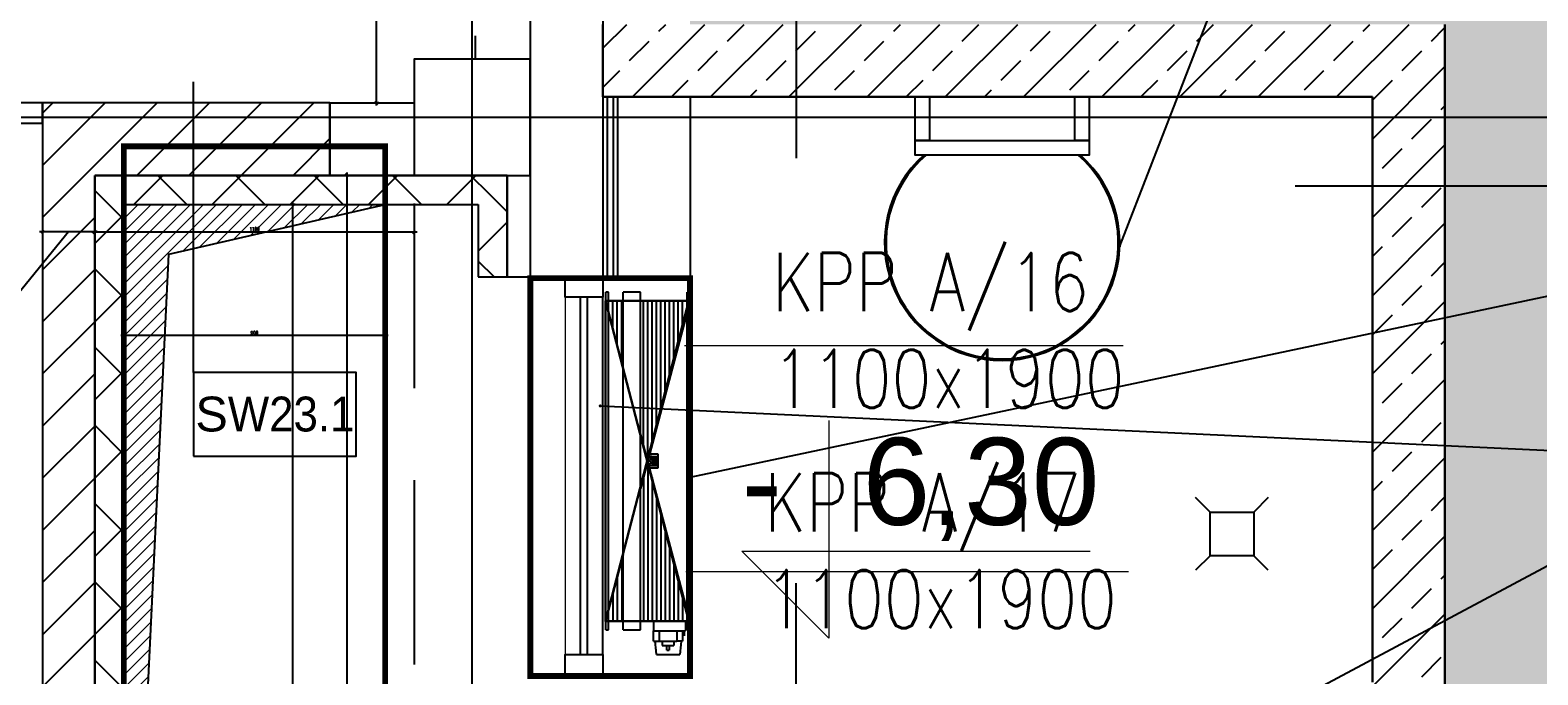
# Model space of a CAD drawing. Header units: centimetres. Extents: x -228435 to 46820, y -89367 to 152985.
# Tile 241 of 256: x -24063 to -18870, y 80180 to 82400. Entities that reach past the tile are written whole.
import ezdxf
from ezdxf.enums import TextEntityAlignment as Align

# ---------------------------------------------------------------- set-up
doc = ezdxf.new("R2010")
doc.units = ezdxf.units.CM
doc.header["$LTSCALE"] = 50
doc.header["$PDMODE"] = 35
doc.header["$PDSIZE"] = 0.1
for name, pattern in [('01-103-Went PP_poziom-0_5$0$DASHED', [0.75, 0.5, -0.25]), ('Kondygnacja  -0_5$0$HIDDEN', [9.525, 6.35, -3.175]), ('Kondygnacja +0_5$0$DOT2', [3.175, 0, -3.175]), ('Osie rzutów$0$DASHDOT2', [12.7, 6.35, -3.175, 0, -3.175]), ('SU Lampy kwadratowe  -1$0$HIDDENX2', [19.05, 12.7, -6.35])]:
    doc.linetypes.add(name, pattern=pattern)
doc.layers.get('0').update_dxf_attribs({"color": 8})
doc.layers.get('DEFPOINTS').update_dxf_attribs({"color": 8})
for name, color, linetype in [('01-103-Went PP_poziom-0_5$0$L_Nawiew', 250, 'Continuous'), ('bgde_otwory', 250, 'Continuous'), ('Kondygnacja  -0_5$0$ARCH_CIENKIE_IST', 8, 'Continuous'), ('Kondygnacja  -0_5$0$ARCH_GRUNT', 8, 'Continuous'), ('Kondygnacja  -0_5$0$ARCH_INFO_KOTY_WYSOKOŚCIOWE_IST', 8, 'Continuous'), ('Kondygnacja  -0_5$0$ARCH_INFO_OPISY', 8, 'Continuous'), ('Kondygnacja  -0_5$0$ARCH_INFO_OPISY_PRZEGRODY', 8, 'Continuous'), ('Kondygnacja  -0_5$0$ARCH_MUROWANE', 8, 'Continuous'), ('Kondygnacja  -0_5$0$ARCH_MUROWANE_IST', 8, 'Continuous'), ('Kondygnacja  -0_5$0$ARCH_OCIEPLENIE', 8, 'Continuous'), ('Kondygnacja  -0_5$0$ARCH_PROFILE', 8, 'Continuous'), ('Kondygnacja  -0_5$0$ARCH_STAL', 8, 'Continuous'), ('Kondygnacja  -0_5$0$ARCH_STROP', 8, 'Continuous'), ('Kondygnacja  -0_5$0$ARCH_SZKŁO', 8, 'Continuous'), ('Kondygnacja  -0_5$0$ARCH_WYPOSAŻENIE_SANITARNE', 8, 'Continuous'), ('Kondygnacja  -0_5$0$ARCH_WYPOSAŻENIE_SANITARNE_IST', 8, 'Continuous'), ('Kondygnacja  -0_5$0$ARCH_ŚLUSARKA_DRZWI', 8, 'Continuous'), ('Kondygnacja  -0_5$0$ARCH_ŻELBET', 8, 'Continuous'), ('Kondygnacja  -0_5$0$ARCH_ŻELBET_IST', 8, 'Continuous'), ('Kondygnacja  -0_5$0$DRABINA', 8, 'Continuous'), ('Kondygnacja +0_5$0$ARCH_WYBURZENIA', 8, 'Kondygnacja +0_5$0$DOT2'), ('Kondygnacja -1$0$ARCH_ŚLUSARKA_DRZWI', 8, 'Continuous'), ('Osie rzutów$0$ARCH_INFO_OSIE_IST', 8, 'Osie rzutów$0$DASHDOT2'), ('Osie rzutów$0$ARCH_INFO_OSIE_OPISY_IST', 8, 'Continuous')]:
    doc.layers.add(name, color=color, linetype=linetype)
for name, color, linetype, lineweight in [('bgde_klapy opis', 250, 'Continuous', 20), ('bgde_klapy p.poż.', 240, 'Continuous', 30), ('Kondygnacja  -0_5$0$ARCH_INFO_KOTY_WYSOKOŚCIOWE', 8, 'Continuous', 15), ('Kondygnacja  -0_5$0$ARCH_INFO_WYMIARY', 8, 'Continuous', 9), ('Kondygnacja  -0_5$0$ARCH_WIDOK', 8, 'Continuous', 13)]:
    doc.layers.add(name, color=color, linetype=linetype, lineweight=lineweight)
doc.styles.add('Kondygnacja  -0_5$0$Arial', font='ARIAL.TTF')
doc.styles.add('Kondygnacja  -0_5$0$Romans', font='Romans.shx', dxfattribs={"width": 0.7})
doc.styles.add('Kondygnacja  -0_5$0$Standard', font='txt')
doc.styles.add('st rom', font='Romans.shx', dxfattribs={"width": 0.8})
doc.dimstyles.new('Kondygnacja  -0_5$0$ISO-25', dxfattribs={"dimtxt": 2.5, "dimasz": 2.5, "dimexe": 1.25, "dimexo": 0.625, "dimtad": 1, "dimtxsty": 'Kondygnacja  -0_5$0$Standard', "dimcen": 2.5, "dimadec": 0, "dimazin": 0, "dimtfac": 1, "dimtmove": 0, "dimatfit": 3, "dimfxl": 1, "dimarcsym": 0})
doc.dimstyles.new('Kondygnacja  -0_5$0$Wymiary 1-100', dxfattribs={"dimtxt": 12, "dimasz": 10, "dimexe": 5, "dimexo": 0, "dimgap": 4, "dimtad": 1, "dimrnd": 0.5, "dimzin": 12, "dimdsep": 46, "dimtxsty": 'Kondygnacja  -0_5$0$Romans', "dimblk": 'Kondygnacja  -0_5$0$_Oblique', "dimcen": 10, "dimdle": 10, "dimclrt": 55, "dimazin": 0, "dimtfac": 1, "dimtmove": 1, "dimatfit": 3, "dimfxl": 8, "dimfxlon": 1, "dimtolj": 1, "dimtzin": 0, "dimarcsym": 0})
pattern_1 = [(45, (-121140, -45000), (-134.70384, 134.70384), []), (45, (-121005.3, -45000), (-134.70384, 134.70384), [95.25, -47.625])]
pattern_2 = [(45, (-121140, -45000), (-134.70384, 134.70384), []), (135, (-121140, -45000), (-134.70384, -134.70384), [])]

# ---------------------------------------------------------------- blocks, each defined once
blk = doc.blocks.new('Osie rzutów')
at = {"layer": 'Osie rzutów$0$ARCH_INFO_OSIE_IST', "ltscale": 10}
for p, q in [((9860, 12255), (9860, 14290.38)), ((7947.38, 12710), (13655, 12710))]:
    blk.add_line(p, q, dxfattribs=at)
blk = doc.blocks.new('Kondygnacja  -0_5$0$_Oblique')
at = {"color": 0, "linetype": 'ByBlock', "lineweight": -2}
blk.add_line((-0.5, -0.5), (0.5, 0.5), dxfattribs=at)
blk = doc.blocks.new('*D155')
at = {"layer": 'DEFPOINTS', "color": 0}
for p in [(-22870.2, 90190), (-22740, 90190), (-22740, 82150)]:
    blk.add_point(p, dxfattribs=at)
at = {"layer": 'Kondygnacja  -0_5$0$ARCH_INFO_WYMIARY', "color": 0, "lineweight": -2}
for p, q in [((-22870.2, 82140), (-22870.2, 90200)), ((-22862.2, 90190), (-22875.2, 90190)), ((-22862.2, 82150), (-22875.2, 82150))]:
    blk.add_line(p, q, dxfattribs=at)
at = {"layer": 'Kondygnacja  -0_5$0$ARCH_INFO_WYMIARY', "color": 0, "lineweight": -2, "xscale": 10, "yscale": 10, "zscale": 10}
for p, rotation in [((-22870.2, 90190), 90), ((-22870.2, 82150), 270)]:
    blk.add_blockref('Kondygnacja  -0_5$0$_Oblique', p, dxfattribs=dict(at, rotation=rotation))
at = {"layer": 'Kondygnacja  -0_5$0$ARCH_INFO_WYMIARY', "color": 55, "insert": (-22880.2, 86170), "char_height": 12, "attachment_point": 5, "rotation": 90, "style": 'Kondygnacja  -0_5$0$Romans'}
blk.add_mtext('\\A1;8040', dxfattribs=at)
blk = doc.blocks.new('Kondygnacja  -0_5$0$_Dot')
at = {"color": 0, "linetype": 'ByBlock', "lineweight": -2}
blk.add_line((-0.5, 0), (-1, 0), dxfattribs=at)
at = {"color": 0, "linetype": 'ByBlock', "const_width": 0.5}
blk.add_lwpolyline([(-0.25, 0, 1), (0.25, 0, 1)], format="xyb", close=True, dxfattribs=at)
blk = doc.blocks.new('Kondygnacja  -0_5$0$Poziom 0_część B$0$WPUST PODŁOGOWY')
for points in [[(-12.5, 12.5), (-7.5, 7.5)], [(12.5, 12.5), (7.5, 7.5)], [(-7.5, -7.5), (-12.5, -12.5)], [(7.5, -7.5), (12.5, -12.5)]]:
    blk.add_lwpolyline(points)
blk.add_lwpolyline([(-7.5, 7.5), (7.5, 7.5), (7.5, -7.5), (-7.5, -7.5)], close=True)
blk = doc.blocks.new('Kondygnacja  -0_5$0$kota wysokościowa względna wykończeniowa')
at = {"layer": 'Kondygnacja  -0_5$0$ARCH_INFO_KOTY_WYSOKOŚCIOWE'}
blk.add_lwpolyline([(0, 50), (0, 0), (-20, 20), (60, 20)], dxfattribs=at)
at = {"layer": 'Kondygnacja  -0_5$0$ARCH_INFO_KOTY_WYSOKOŚCIOWE', "style": 'Kondygnacja  -0_5$0$Arial'}
for tag, p in [('%%P', (-20, 20)), ('205', (0, 20))]:
    blk.add_attdef(tag, text='', height=20, dxfattribs=at).set_placement(p, align=Align.BOTTOM_LEFT)
blk = doc.blocks.new('*D179')
at = {"layer": 'DEFPOINTS', "color": 0}
for p in [(-24020, 81900), (-25165.6, 12687.8), (-24020, 12492.9)]:
    blk.add_point(p, dxfattribs=at)
at = {"layer": 'Kondygnacja  -0_5$0$ARCH_INFO_WYMIARY', "color": 0, "lineweight": -2}
for p, q in [((-25175.6, 12492.9), (-24010, 12492.9)), ((-25165.6, 12500.9), (-25165.6, 12487.9)), ((-24020, 12500.9), (-24020, 12487.9))]:
    blk.add_line(p, q, dxfattribs=at)
at = {"layer": 'Kondygnacja  -0_5$0$ARCH_INFO_WYMIARY', "color": 0, "lineweight": -2, "xscale": 10, "yscale": 10, "zscale": 10, "rotation": 180}
blk.add_blockref('Kondygnacja  -0_5$0$_Oblique', (-25165.6, 12492.9), dxfattribs=at)
at = {"layer": 'Kondygnacja  -0_5$0$ARCH_INFO_WYMIARY', "color": 0, "lineweight": -2, "xscale": 10, "yscale": 10, "zscale": 10}
blk.add_blockref('Kondygnacja  -0_5$0$_Oblique', (-24020, 12492.9), dxfattribs=at)
at = {"layer": 'Kondygnacja  -0_5$0$ARCH_INFO_WYMIARY', "color": 55, "insert": (-24592.8, 12502.9), "char_height": 12, "attachment_point": 5, "style": 'Kondygnacja  -0_5$0$Romans'}
blk.add_mtext('\\A1;1145.5', dxfattribs=at)
blk = doc.blocks.new('*D212')
at = {"layer": 'DEFPOINTS', "color": 0}
for p in [(-30586.3, 81900), (-30681.1, 12489.5), (9064, 12489.5)]:
    blk.add_point(p, dxfattribs=at)
at = {"layer": 'Kondygnacja  -0_5$0$ARCH_INFO_WYMIARY', "color": 0, "lineweight": -2}
for p, q in [((-30673.1, 81900), (-30686.1, 81900)), ((-30681.1, 81910), (-30681.1, 12479.5)), ((-30673.1, 12489.5), (-30686.1, 12489.5))]:
    blk.add_line(p, q, dxfattribs=at)
at = {"layer": 'Kondygnacja  -0_5$0$ARCH_INFO_WYMIARY', "color": 0, "lineweight": -2, "xscale": 10, "yscale": 10, "zscale": 10}
for p, rotation in [((-30681.1, 81900), 90), ((-30681.1, 12489.5), 270)]:
    blk.add_blockref('Kondygnacja  -0_5$0$_Oblique', p, dxfattribs=dict(at, rotation=rotation))
at = {"layer": 'Kondygnacja  -0_5$0$ARCH_INFO_WYMIARY', "color": 55, "insert": (-30691.1, 47194.8), "char_height": 12, "attachment_point": 5, "rotation": 90, "style": 'Kondygnacja  -0_5$0$Romans'}
blk.add_mtext('\\A1;69410.5', dxfattribs=at)
blk = doc.blocks.new('*D233')
at = {"layer": 'DEFPOINTS', "color": 0}
for p in [(-23740, 82060.3), (-22840, 82060.3), (-23740, 81348)]:
    blk.add_point(p, dxfattribs=at)
at = {"layer": 'Kondygnacja  -0_5$0$ARCH_INFO_WYMIARY', "color": 0, "lineweight": -2}
for p, q in [((-22830, 81348), (-23750, 81348)), ((-23740, 81356), (-23740, 81343)), ((-22840, 81356), (-22840, 81343))]:
    blk.add_line(p, q, dxfattribs=at)
at = {"layer": 'Kondygnacja  -0_5$0$ARCH_INFO_WYMIARY', "color": 0, "lineweight": -2, "xscale": 10, "yscale": 10, "zscale": 10, "rotation": 180}
blk.add_blockref('Kondygnacja  -0_5$0$_Oblique', (-23740, 81348), dxfattribs=at)
at = {"layer": 'Kondygnacja  -0_5$0$ARCH_INFO_WYMIARY', "color": 0, "lineweight": -2, "xscale": 10, "yscale": 10, "zscale": 10}
blk.add_blockref('Kondygnacja  -0_5$0$_Oblique', (-22840, 81348), dxfattribs=at)
at = {"layer": 'Kondygnacja  -0_5$0$ARCH_INFO_WYMIARY', "color": 55, "insert": (-23290, 81358), "char_height": 12, "attachment_point": 5, "style": 'Kondygnacja  -0_5$0$Romans'}
blk.add_mtext('\\A1;900', dxfattribs=at)
blk = doc.blocks.new('*D234')
at = {"layer": 'DEFPOINTS', "color": 0}
for p in [(-23157.7, 81800), (9804.9, 81800), (-23090.8, 78400)]:
    blk.add_point(p, dxfattribs=at)
at = {"layer": 'Kondygnacja  -0_5$0$ARCH_INFO_WYMIARY', "color": 0, "lineweight": -2}
for p, q in [((-23149.7, 81800), (-23162.7, 81800)), ((-23157.7, 78390), (-23157.7, 81810)), ((-23149.7, 78400), (-23162.7, 78400))]:
    blk.add_line(p, q, dxfattribs=at)
at = {"layer": 'Kondygnacja  -0_5$0$ARCH_INFO_WYMIARY', "color": 0, "lineweight": -2, "xscale": 10, "yscale": 10, "zscale": 10}
for p, rotation in [((-23157.7, 81800), 90), ((-23157.7, 78400), 270)]:
    blk.add_blockref('Kondygnacja  -0_5$0$_Oblique', p, dxfattribs=dict(at, rotation=rotation))
at = {"layer": 'Kondygnacja  -0_5$0$ARCH_INFO_WYMIARY', "color": 55, "insert": (-23167.7, 80100), "char_height": 12, "attachment_point": 5, "rotation": 90, "style": 'Kondygnacja  -0_5$0$Romans'}
blk.add_mtext('\\A1;3400', dxfattribs=at)
blk = doc.blocks.new('*D252')
at = {"layer": 'DEFPOINTS', "color": 0}
for p in [(-23840, 81900), (-22740, 81802.7), (-22740, 81705.1)]:
    blk.add_point(p, dxfattribs=at)
at = {"layer": 'Kondygnacja  -0_5$0$ARCH_INFO_WYMIARY', "color": 0, "lineweight": -2}
for p, q in [((-23850, 81705.1), (-22730, 81705.1)), ((-23840, 81713.1), (-23840, 81700.1)), ((-22740, 81713.1), (-22740, 81700.1))]:
    blk.add_line(p, q, dxfattribs=at)
at = {"layer": 'Kondygnacja  -0_5$0$ARCH_INFO_WYMIARY', "color": 0, "lineweight": -2, "xscale": 10, "yscale": 10, "zscale": 10, "rotation": 180}
blk.add_blockref('Kondygnacja  -0_5$0$_Oblique', (-23840, 81705.1), dxfattribs=at)
at = {"layer": 'Kondygnacja  -0_5$0$ARCH_INFO_WYMIARY', "color": 0, "lineweight": -2, "xscale": 10, "yscale": 10, "zscale": 10}
blk.add_blockref('Kondygnacja  -0_5$0$_Oblique', (-22740, 81705.1), dxfattribs=at)
at = {"layer": 'Kondygnacja  -0_5$0$ARCH_INFO_WYMIARY', "color": 55, "insert": (-23290, 81715.1), "char_height": 12, "attachment_point": 5, "style": 'Kondygnacja  -0_5$0$Romans'}
blk.add_mtext('\\A1;1100', dxfattribs=at)
blk = doc.blocks.new('*D253')
at = {"layer": 'DEFPOINTS', "color": 0}
for p in [(-24020, 81900), (-23840, 81900), (-24020, 81705.1)]:
    blk.add_point(p, dxfattribs=at)
at = {"layer": 'Kondygnacja  -0_5$0$ARCH_INFO_WYMIARY', "color": 0, "lineweight": -2}
for p, q in [((-23930, 81705.1), (-24222.3, 81348)), ((-23830, 81705.1), (-24030, 81705.1)), ((-24020, 81713.1), (-24020, 81700.1)), ((-23840, 81713.1), (-23840, 81700.1)), ((-24222.3, 81348), (-24250.7, 81348))]:
    blk.add_line(p, q, dxfattribs=at)
at = {"layer": 'Kondygnacja  -0_5$0$ARCH_INFO_WYMIARY', "color": 0, "lineweight": -2, "xscale": 10, "yscale": 10, "zscale": 10, "rotation": 180}
blk.add_blockref('Kondygnacja  -0_5$0$_Oblique', (-24020, 81705.1), dxfattribs=at)
at = {"layer": 'Kondygnacja  -0_5$0$ARCH_INFO_WYMIARY', "color": 0, "lineweight": -2, "xscale": 10, "yscale": 10, "zscale": 10}
blk.add_blockref('Kondygnacja  -0_5$0$_Oblique', (-23840, 81705.1), dxfattribs=at)
at = {"layer": 'Kondygnacja  -0_5$0$ARCH_INFO_WYMIARY', "color": 55, "insert": (-24236.5, 81358), "char_height": 12, "attachment_point": 5, "style": 'Kondygnacja  -0_5$0$Romans'}
blk.add_mtext('\\A1;180', dxfattribs=at)
blk = doc.blocks.new('*D254')
at = {"layer": 'DEFPOINTS', "color": 0}
for p in [(-23840, 81900), (-22971.6, 78300), (-22740, 78300)]:
    blk.add_point(p, dxfattribs=at)
at = {"layer": 'Kondygnacja  -0_5$0$ARCH_INFO_WYMIARY', "color": 0, "lineweight": -2}
for p, q in [((-22979.6, 81900), (-22966.6, 81900)), ((-22971.6, 81910), (-22971.6, 78290)), ((-22963.6, 78300), (-22976.6, 78300))]:
    blk.add_line(p, q, dxfattribs=at)
at = {"layer": 'Kondygnacja  -0_5$0$ARCH_INFO_WYMIARY', "color": 0, "lineweight": -2, "xscale": 10, "yscale": 10, "zscale": 10}
for p, rotation in [((-22971.6, 81900), 90), ((-22971.6, 78300), 270)]:
    blk.add_blockref('Kondygnacja  -0_5$0$_Oblique', p, dxfattribs=dict(at, rotation=rotation))
at = {"layer": 'Kondygnacja  -0_5$0$ARCH_INFO_WYMIARY', "color": 55, "insert": (-22981.6, 80100), "char_height": 12, "attachment_point": 5, "rotation": 90, "style": 'Kondygnacja  -0_5$0$Romans'}
blk.add_mtext('\\A1;3600', dxfattribs=at)
blk = doc.blocks.new('*U519')
at = {"layer": '01-103-Went PP_poziom-0_5$0$L_Nawiew', "color": 7, "linetype": '01-103-Went PP_poziom-0_5$0$DASHED', "lineweight": -3}
for p, q in [((-145, 581.5), (-135, 581.5)), ((-145, -581.5), (-145, 581.5)), ((-135, -581.5), (-135, 581.5)), ((25, 581.5), (85, 581.5)), ((25, -581.5), (25, 581.5)), ((85, -581.5), (85, 581.5)), ((135, 581.5), (145, 581.5)), ((135, -581.5), (135, 581.5)), ((145, -581.5), (145, 581.5)), ((-145, 550), (25, 550)), ((85, 550), (145, 550)), ((25, -550), (-145, -550)), ((-130, -550), (-130, -585)), ((-20, -550), (-20, -585)), ((145, -550), (85, -550)), ((-135, -581.5), (-145, -581.5)), ((-20, -585), (-130, -585)), ((-125, -582.5), (-125, -602.5)), ((-120.01, -585), (-120.01, -620)), ((-120.01, -620), (-100, -620)), ((-115, -620), (-110, -666)), ((-100, -585), (-100, -620)), ((-40, -620), (-100, -620)), ((-90, -620), (-90, -635.5)), ((-50, -620), (-50, -635.5)), ((-40, -620), (-40, -585)), ((-19.99, -620), (-40, -620)), ((-30, -666), (-25, -620)), ((-19.99, -620), (-19.99, -585)), ((85, -581.5), (25, -581.5)), ((145, -581.5), (135, -581.5)), ((-30, -666), (-110, -666)), ((-50, -635.5), (-90, -635.5)), ((-66, -651), (-74, -651))]:
    blk.add_line(p, q, dxfattribs=at)
blk = doc.blocks.new('*U520')
at = {"color": 0, "linetype": 'ByBlock', "lineweight": -2}
for p, q in [((-145, 581.5), (-135, 581.5)), ((-145, -581.5), (-145, 581.5)), ((-135, -581.5), (-135, 581.5)), ((25, 581.5), (85, 581.5)), ((25, -581.5), (25, 581.5)), ((85, -581.5), (85, 581.5)), ((135, 581.5), (145, 581.5)), ((135, -581.5), (135, 581.5)), ((145, -581.5), (145, 581.5)), ((-135, 550), (25, 550)), ((85, 550), (135, 550)), ((25, -550), (-135, -550)), ((-130, -550), (-130, -585)), ((-20, -550), (-20, -585)), ((135, -550), (85, -550)), ((-135, -581.5), (-145, -581.5)), ((-20, -585), (-130, -585)), ((-125, -585), (-125, -602.5)), ((-120, -585), (-120, -620)), ((-120, -620), (-100, -620)), ((-115, -620), (-110, -666)), ((-100, -585), (-100, -620)), ((-40, -620), (-100, -620)), ((-90, -620), (-90, -635.5)), ((-50, -620), (-50, -635.5)), ((-40, -620), (-40, -585)), ((-20, -620), (-40, -620)), ((-30, -666), (-25, -620)), ((-20, -620), (-20, -585)), ((-20, -585), (-20, -585)), ((85, -581.5), (25, -581.5)), ((145, -581.5), (135, -581.5)), ((-30, -666), (-110, -666)), ((-50, -635.5), (-90, -635.5)), ((-74, -635.5), (-74, -651)), ((-66, -651), (-74, -651)), ((-66, -651), (-66, -635.5))]:
    blk.add_line(p, q, dxfattribs=at)
at = {"linetype": 'Continuous', "lineweight": -3}
for p, q in [((-120, 455.2), (-120, 550)), ((-105, 398.3), (-105, 550)), ((-90, 341.4), (-90, 550)), ((-75, 284.5), (-75, 550)), ((-60, 227.6), (-60, 550)), ((-45, 170.7), (-45, 550)), ((-30, 113.8), (-30, 550)), ((-15, 56.9), (-15, 550)), ((0, 0), (0, 550)), ((0, 0), (0, 550)), ((15, 56.9), (15, 550)), ((90, 341.4), (90, 550)), ((105, 398.3), (105, 550)), ((120, 455.2), (120, 550)), ((-135, 512.1), (25, -94.8)), ((85, 322.4), (135, 512.1)), ((-135, -512.1), (25, 94.8)), ((-35, 25), (-35, -25)), ((0, 25), (-35, 25)), ((-13.1, 15.5), (-30.6, 15.5)), ((-30.6, 15.5), (-30.6, 9.5)), ((-13.1, 9.5), (-30.6, 9.5)), ((-13.1, 3), (-30.6, 3)), ((-30.6, 3), (-30.6, -3)), ((-13.1, 17.5), (-4.4, 12.5)), ((-13.1, 17.5), (-13.1, 15.5)), ((-13.1, 7.5), (-4.4, 12.5)), ((-13.1, 7.5), (-13.1, 9.5)), ((-13.1, 5), (-4.4, 0)), ((-13.1, 5), (-13.1, 3)), ((-13.1, -5), (-4.4, 0)), ((0, -25), (0, 25)), ((0, 0), (0, -550)), ((0, 0), (0, -550)), ((-35, -25), (0, -25)), ((-13.1, -3), (-30.6, -3)), ((-13.1, -9.5), (-30.6, -9.5)), ((-30.6, -9.5), (-30.6, -15.5)), ((-13.1, -15.5), (-30.6, -15.5)), ((-13.1, -5), (-13.1, -3)), ((-13.1, -7.5), (-4.4, -12.5)), ((-13.1, -7.5), (-13.1, -9.5)), ((-13.1, -17.5), (-4.4, -12.5)), ((-13.1, -17.5), (-13.1, -15.5)), ((-15, -56.9), (-15, -550)), ((15, -56.9), (15, -550)), ((-30, -113.8), (-30, -550)), ((-45, -170.7), (-45, -550)), ((-60, -227.6), (-60, -550)), ((-75, -284.5), (-75, -550)), ((-90, -341.4), (-90, -550)), ((85, -322.4), (135, -512.1)), ((90, -341.4), (90, -550)), ((-105, -398.3), (-105, -550)), ((105, -398.3), (105, -550)), ((-120, -455.2), (-120, -550)), ((120, -455.2), (120, -550))]:
    blk.add_line(p, q, dxfattribs=at)
at = {"layer": '01-103-Went PP_poziom-0_5$0$L_Nawiew', "color": 7, "linetype": '01-103-Went PP_poziom-0_5$0$DASHED', "lineweight": -3}
blk.add_line((-125, -585), (-125, -582.5), dxfattribs=at)

msp = doc.modelspace()

# ---------------------------------------------------------------- hatches: boundary and pattern name
at = {"layer": 'Kondygnacja  -0_5$0$ARCH_GRUNT', "linetype": 'Continuous', "lineweight": 5}
h = msp.add_hatch(dxfattribs=at)
h.set_pattern_fill('EARTH', color=256, scale=150.000081, angle=45, style=0)
h.set_pattern_definition([(45, (-121140, -45000), (-1e-09, 1347.039), [952.5005, -952.5005]), (45, (-121392.6, -44747.4), (-1e-09, 1347.039), [952.5005, -952.5005]), (45, (-121645.1, -44494.9), (-1e-09, 1347.039), [952.5005, -952.5005]), (135, (-121645.1, -44326.5), (-1347.039, -1e-09), [952.5005, -952.5005]), (135, (-121392.6, -44073.9), (-1347.039, -1e-09), [952.5005, -952.5005]), (135, (-121140, -43821.3), (-1347.039, -1e-09), [952.5005, -952.5005])])
h.paths.add_polyline_path([(-109800.334, 65464.54), (-97514.874, 77750), (-71890, 77750), (-71890, 102550), (-45638.959, 102550), (-33938.959, 90850), (-21790, 90850), (-21790, 82420), (-19190, 82420), (-19190, 79646.447), (-20488.223, 78348.223), (-20936.447, 77900), (-10065.736, 77900), (13934.264, 53900), (20210, 53900), (20210, 43250), (19310, 43250), (19310, 42946.447), (17513.553, 41150), (14360, 41150), (14360, 40060), (28010, 40070.689), (28010, 44557.06), (28010, 49088.932), (24210, 51112.647), (24210, 57900), (15591.118, 57900), (-8408.882, 81900), (-15190, 81900), (-15190, 86020), (-17790, 86020), (-17790, 94850), (-32282.105, 94850), (-43982.105, 106550), (-75890, 106550), (-75890, 81750), (-99171.728, 81750), (-112628.761, 68292.967)])
at = {"layer": 'Kondygnacja  -0_5$0$ARCH_MUROWANE', "linetype": 'Continuous', "lineweight": -3}
h = msp.add_hatch(dxfattribs=at)
h.set_pattern_fill('ANSI31', color=256, scale=40, style=0)
h.set_pattern_definition([(45, (-121140, -45000), (-89.80256, 89.80256), [])])
h.paths.add_polyline_path([(-24020, 77125), (-23840, 77125), (-23840, 81900), (-24020, 82150)], flags=0)
h = msp.add_hatch(dxfattribs=at)
h.set_pattern_fill('ANSI31', color=256, scale=40, angle=-360, style=0)
h.set_pattern_definition([(45, (-121140, -45000), (-89.80256, 89.80256), [])])
h.paths.add_polyline_path([(-24020, 82150), (-23840, 81900), (-23030, 81900), (-23030, 82150)], flags=0)
at = {"layer": 'Kondygnacja  -0_5$0$ARCH_OCIEPLENIE', "linetype": 'Continuous', "lineweight": -3}
h = msp.add_hatch(dxfattribs=at)
h.set_pattern_fill('ANSI37', color=256, scale=60, angle=-360, style=0)
h.set_pattern_definition(pattern_2)
h.paths.add_polyline_path([(-23740, 81800), (-23840, 81900), (-23840, 77125), (-23740, 77225)], flags=0)
h = msp.add_hatch(dxfattribs=at)
h.set_pattern_fill('ANSI37', color=256, scale=60, style=0)
h.set_pattern_definition(pattern_2)
h.paths.add_polyline_path([(-22520, 81800), (-22420, 81900), (-23840, 81900), (-23740, 81800)], flags=0)
h = msp.add_hatch(dxfattribs=at)
h.set_pattern_fill('ANSI37', color=256, scale=60, angle=-360, style=0)
h.set_pattern_definition(pattern_2)
h.paths.add_polyline_path([(-22420, 81900), (-22520, 81800), (-22520, 81550), (-22420, 81550)], flags=0)
at = {"layer": 'Kondygnacja  -0_5$0$ARCH_WIDOK'}
h = msp.add_hatch(dxfattribs=at)
h.set_pattern_fill('ANSI31', color=256, scale=10, angle=-90, style=0)
h.set_pattern_definition([(225, (47388.482, -58067.393), (-22.45064, 22.45064), [])])
h.paths.add_polyline_path([(-23740, 78400), (-23584.949, 81628.748), (-22840, 81800), (-23740, 81800)])
at = {"layer": 'Kondygnacja  -0_5$0$ARCH_ŻELBET', "linetype": 'Continuous', "lineweight": -3}
h = msp.add_hatch(dxfattribs=at)
h.set_pattern_fill('ANSI33', color=256, scale=30, style=0)
h.set_pattern_definition(pattern_1)
h.paths.add_polyline_path([(-22090, 82420), (-22090, 82170), (-19440, 82170), (-19190, 82420)], flags=0)
h = msp.add_hatch(dxfattribs=at)
h.set_pattern_fill('ANSI33', color=256, scale=30, angle=-360, style=0)
h.set_pattern_definition(pattern_1)
h.paths.add_polyline_path([(-19190, 82420), (-19440, 82170), (-19440, 80155), (-19377.5, 80030), (-19190, 80030)], flags=0)
h.paths.add_polyline_path([(-19190, 80030), (-19377.5, 80030), (-19440, 79905), (-19440, 79750), (-19190, 79646.447)], flags=0)

# ---------------------------------------------------------------- linework, layer by layer
at = {"layer": 'bgde_klapy opis'}
for p, q in [((-20298.504, 81312.596), (-21808.735, 81312.596)), ((-20279.775, 80535.264), (-21804.399, 80535.264))]:
    msp.add_line(p, q, dxfattribs=at)
at = {"layer": 'bgde_klapy p.poż.'}
for p, q in [((-22081.431, 81468.016, 1920), (-21793.659, 80364.535, 1920)), ((-22081.431, 80364.535, 1920), (-21793.659, 81468.016, 1920))]:
    msp.add_line(p, q, dxfattribs=at)
at = {"layer": 'bgde_klapy p.poż.', "elevation": 1920}
msp.add_lwpolyline([(-22081.431, 81468.016), (-21793.659, 81468.016), (-21793.659, 80364.535), (-22081.431, 80364.535)], close=True, dxfattribs=at)
at = {"layer": 'bgde_otwory', "ltscale": 6}
msp.add_line((-21790, 80861.048, 1615), (-18479.47, 81560.374, 1920), dxfattribs=at)
at = {"layer": 'bgde_otwory', "const_width": 20}
for points, elevation in [([(-23740, 82000), (-22840, 82000), (-22840, 78200), (-23740, 78200)], 1920), ([(-22340, 80176.048), (-22340, 81546.048), (-21790, 81546.048), (-21790, 80176.048)], 1615)]:
    msp.add_lwpolyline(points, close=True, dxfattribs=dict(at, elevation=elevation))
at = {"layer": 'Kondygnacja  -0_5$0$ARCH_CIENKIE_IST', "ltscale": 4}
for p, q in [((-22075, 82170), (-22075, 81550)), ((-22055, 82170), (-22055, 81550))]:
    msp.add_line(p, q, dxfattribs=at)
msp.add_lwpolyline([(-22075, 81550), (-22055, 81550)], dxfattribs=at)
at = {"layer": 'Kondygnacja  -0_5$0$ARCH_INFO_OPISY_PRZEGRODY'}
for points in [[(-21424.54, 82806.74), (-21424.54, 81958.762)], [(-23499.62, 81221.229), (-23499.62, 82221.529)], [(-18733.02, 81862.598), (-19705.963, 81862.598)], [(-21424.54, 79647.631), (-21424.54, 80495.609)]]:
    msp.add_lwpolyline(points, dxfattribs=at)
msp.add_lwpolyline([(-23499.62, 80933.229), (-22939.62, 80933.229), (-22939.62, 81221.229), (-23499.62, 81221.229), (-23499.62, 80933.229)], close=True, dxfattribs=at)
at = {"layer": 'Kondygnacja  -0_5$0$ARCH_MUROWANE', "linetype": 'Continuous', "lineweight": -3}
for p, q in [((-24020, 82150), (-24020, 77125)), ((-23030, 82150), (-24020, 82150)), ((-23030, 81900), (-23030, 82150)), ((-23840, 77125), (-23840, 81900)), ((-23840, 81900), (-23030, 81900))]:
    msp.add_line(p, q, dxfattribs=at)
at = {"layer": 'Kondygnacja  -0_5$0$ARCH_MUROWANE_IST', "ltscale": 4}
for p, q in [((-23030, 82150), (-23030, 81900)), ((-23030, 82150), (-22740, 82150)), ((-22040, 82170), (-22040, 81550)), ((-21790, 82170), (-21790, 81550)), ((-23030, 81900), (-22740, 81900)), ((-22420, 81900), (-22420, 81550))]:
    msp.add_line(p, q, dxfattribs=at)
for points in [[(-22530, 82380), (-22530, 82300)], [(-22420, 81550), (-22340, 81550)], [(-22040, 81550), (-21790, 81550)]]:
    msp.add_lwpolyline(points, dxfattribs=at)
at = {"layer": 'Kondygnacja  -0_5$0$ARCH_OCIEPLENIE', "linetype": 'Continuous', "lineweight": -3}
for p, q in [((-23840, 81900), (-23840, 77125)), ((-22420, 81900), (-23840, 81900)), ((-22420, 81550), (-22420, 81900)), ((-23740, 77225), (-23740, 81800)), ((-23740, 81800), (-22520, 81800)), ((-22520, 81800), (-22520, 81550)), ((-22520, 81550), (-22420, 81550))]:
    msp.add_line(p, q, dxfattribs=at)
at = {"layer": 'Kondygnacja  -0_5$0$ARCH_PROFILE'}
for points in [[(-22090, 81480), (-22220, 81480), (-22220, 81550), (-22090, 81550)], [(-22090, 80180), (-22220, 80180), (-22220, 80250), (-22090, 80250)]]:
    msp.add_lwpolyline(points, close=True, dxfattribs=at)
at = {"layer": 'Kondygnacja  -0_5$0$ARCH_STAL'}
for points in [[(-20965, 82170), (-20965, 82020), (-21015, 82020), (-21015, 82170)], [(-20415, 82170), (-20415, 82020), (-20465, 82020), (-20465, 82170)], [(-21015, 82020), (-20415, 82020), (-20415, 81970), (-21015, 81970)]]:
    msp.add_lwpolyline(points, close=True, dxfattribs=at)
at = {"layer": 'Kondygnacja  -0_5$0$ARCH_STROP'}
msp.add_lwpolyline([(-23740, 81800), (-22840, 81800), (-22840, 78400), (-23740, 78400)], close=True, dxfattribs=at)
msp.add_lwpolyline([(-23740, 78400), (-23584.949, 81628.748), (-22840, 81800)], dxfattribs=at)
at = {"layer": 'Kondygnacja  -0_5$0$ARCH_SZKŁO'}
for points in [[(-22167.5, 80250), (-22167.5, 81480)], [(-22142.5, 80250), (-22142.5, 81480)]]:
    msp.add_lwpolyline(points, dxfattribs=at)
at = {"layer": 'Kondygnacja  -0_5$0$ARCH_WIDOK'}
msp.add_lwpolyline([(-23740, 78400), (-23584.949, 81628.748), (-22840, 81800), (-23740, 81800)], close=True, dxfattribs=at)
at = {"layer": 'Kondygnacja  -0_5$0$ARCH_WIDOK', "linetype": 'Kondygnacja  -0_5$0$HIDDEN', "ltscale": 2}
for points in [[(-22340, 80180), (-22340, 81550)], [(-22090, 80179.966), (-22090, 81550)], [(-21790, 80180), (-21790, 81550)]]:
    msp.add_lwpolyline(points, dxfattribs=at)
at = {"layer": 'Kondygnacja  -0_5$0$ARCH_WIDOK'}
msp.add_lwpolyline([(-22220, 81480), (-22220, 80250)], dxfattribs=at)
at = {"layer": 'Kondygnacja  -0_5$0$ARCH_WYPOSAŻENIE_SANITARNE_IST', "linetype": 'SU Lampy kwadratowe  -1$0$HIDDENX2'}
msp.add_line((-22740.036, 81802.699), (-22740, 78100), dxfattribs=at)
at = {"layer": 'Kondygnacja  -0_5$0$ARCH_ŚLUSARKA_DRZWI'}
msp.add_line((-22090, 80250), (-22090, 81480), dxfattribs=at)
at = {"layer": 'Kondygnacja  -0_5$0$ARCH_ŻELBET', "linetype": 'Continuous', "lineweight": 30}
for p, q in [((-22090, 82420), (-22090, 82170)), ((-19190, 79646.447), (-19190, 82420)), ((-22090, 82170), (-19440, 82170)), ((-19440, 82170), (-19440, 80155))]:
    msp.add_line(p, q, dxfattribs=at)
at = {"layer": 'Kondygnacja  -0_5$0$ARCH_ŻELBET_IST', "ltscale": 4}
for p, q in [((-22090, 90550), (-22090, 81550)), ((-22340, 85900), (-22340, 81550))]:
    msp.add_line(p, q, dxfattribs=at)
msp.add_lwpolyline([(-22740, 81900), (-22340, 81900), (-22340, 82300), (-22740, 82300)], close=True, dxfattribs=at)
msp.add_lwpolyline([(-22740, 81900), (-22340, 81900), (-22340, 82300), (-22740, 82300)], close=True, dxfattribs=at)
msp.add_lwpolyline([(-22090, 81550), (-22340, 81550)], dxfattribs=at)
at = {"layer": 'Kondygnacja  -0_5$0$DRABINA'}
for radius, start, end in [(405, 131.74493, 48.25507), (400, 130.935929, 49.064071)]:
    msp.add_arc((-20715, 81667.823), radius, start, end, dxfattribs=at)
at = {"layer": 'Kondygnacja +0_5$0$ARCH_WYBURZENIA', "ltscale": 6}
msp.add_lwpolyline([(-23030, 82080), (-23030, 82150), (-23030, 82150)], dxfattribs=at)
at = {"layer": 'Kondygnacja -1$0$ARCH_ŚLUSARKA_DRZWI', "linetype": 'Continuous', "lineweight": -3}
msp.add_lwpolyline([(-24105, 82080), (-24020, 82080), (-24020, 82150), (-24105, 82150)], close=True, dxfattribs=at)

# ---------------------------------------------------------------- block references
at = {"layer": '01-103-Went PP_poziom-0_5$0$L_Nawiew', "extrusion": (-4.44089e-16, -4.44088e-16, -1)}
for name, p in [('*U519', (21935.323, 80916.454, 326.323)), ('*U520', (21935.323, 80916.454, -674.041))]:
    msp.add_blockref(name, p, dxfattribs=at)
at = {"layer": 'Kondygnacja  -0_5$0$ARCH_INFO_KOTY_WYSOKOŚCIOWE_IST'}
ref = msp.add_blockref('Kondygnacja  -0_5$0$kota wysokościowa względna wykończeniowa', (-21311.988, 80306.299), dxfattribs=dict(at, xscale=15, yscale=15, zscale=15))
ref.add_attrib('0,00', ' 6,30', dxfattribs={"layer": 'Kondygnacja  -0_5$0$ARCH_INFO_KOTY_WYSOKOŚCIOWE', "height": 300, "style": 'Kondygnacja  -0_5$0$Arial'}).set_placement((-21311.988, 80606.299), align=Align.BOTTOM_LEFT)
ref.add_attrib('%%P', '-', dxfattribs={"layer": 'Kondygnacja  -0_5$0$ARCH_INFO_KOTY_WYSOKOŚCIOWE', "height": 300, "style": 'Kondygnacja  -0_5$0$Arial'}).set_placement((-21611.988, 80606.299), align=Align.BOTTOM_LEFT)
at = {"layer": 'Kondygnacja  -0_5$0$ARCH_WYPOSAŻENIE_SANITARNE', "xscale": 10, "yscale": 10, "zscale": 10, "rotation": 270}
msp.add_blockref('Kondygnacja  -0_5$0$Poziom 0_część B$0$WPUST PODŁOGOWY', (-19923.567, 80665.343), dxfattribs=at)
at = {"layer": 'Osie rzutów$0$ARCH_INFO_OSIE_OPISY_IST', "xscale": 10, "yscale": 10, "zscale": 10}
msp.add_blockref('Osie rzutów', (-121140, -45000), dxfattribs=at)

# ---------------------------------------------------------------- texts
at = {"layer": 'bgde_klapy opis', "char_height": 200, "width": 1640.28618, "attachment_point": 1, "style": 'st rom'}
for s, insert in [('KPP A/16\\P1100x1900', (-21507.034, 81632.73)), ('KPP A/17\\P1100x1900', (-21533.685, 80874.062, -2246.323))]:
    msp.add_mtext(s, dxfattribs=dict(at, insert=insert))
at = {"layer": 'Kondygnacja  -0_5$0$ARCH_INFO_OPISY_PRZEGRODY', "insert": (-23219.62, 81077.229), "char_height": 120, "width": 560, "attachment_point": 5, "style": 'Kondygnacja  -0_5$0$Arial'}
msp.add_mtext('S{\\W0.9;W23.1}', dxfattribs=at)

# ---------------------------------------------------------------- dimensions: what is measured, and where the dimension line sits
at = {"layer": 'Kondygnacja  -0_5$0$ARCH_INFO_WYMIARY'}
for base, p1, p2, picture, middle in [((-22870.2, 90190), (-22740, 82150), (-22740, 90190), '*D155', (-22880.2, 86170)), ((-30681.114, 12489.5), (-30586.301, 81900), (9064, 12489.5), '*D212', (-30691.114, 47194.75)), ((-22971.568, 78300), (-23840, 81900), (-22740, 78300), '*D254', (-22981.568, 80100)), ((-23157.72, 81800), (-23090.846, 78400), (9804.915, 81800), '*D234', (-23167.72, 80100))]:
    dim = msp.add_linear_dim(base=base, p1=p1, p2=p2, angle=90, dimstyle='Kondygnacja  -0_5$0$Wymiary 1-100', dxfattribs=at)
    dim.commit()
    dim.dimension.update_dxf_attribs({"geometry": picture, "text_midpoint": middle})
for base, p1, p2, picture, middle in [((-23740, 81347.976), (-22840, 82060.32), (-23740, 82060.32), '*D233', (-23290, 81357.976)), ((-24020, 12492.917), (-25165.562, 12687.772), (-24020, 81900), '*D179', (-24592.781, 12502.917)), ((-22740.036, 81705.082), (-23840, 81900), (-22740.036, 81802.699), '*D252', (-23290.018, 81715.082))]:
    dim = msp.add_linear_dim(base=base, p1=p1, p2=p2, dimstyle='Kondygnacja  -0_5$0$Wymiary 1-100', dxfattribs=at)
    dim.commit()
    dim.dimension.update_dxf_attribs({"geometry": picture, "text_midpoint": middle})
dim = msp.add_linear_dim(base=(-24020, 81705.082), p1=(-23840, 81900), p2=(-24020, 81900), dimstyle='Kondygnacja  -0_5$0$Wymiary 1-100', dxfattribs=at)
dim.commit()
dim.dimension.update_dxf_attribs({"geometry": '*D253', "text_midpoint": (-24226.254, 81347.976), "dimtype": 160})

# ---------------------------------------------------------------- leaders
at = {"layer": 'Kondygnacja  -0_5$0$ARCH_INFO_OPISY'}
for points in [[(-24459.518, 82150), (-23436.647, 83526.437), (-20677.48, 83526.437)], [(-20310.156, 81656.584), (-19884.813, 82752.292), (-17707.905, 82752.292)], [(-22099.389, 81106.172), (-18154.203, 80921.041), (-16076.16, 80921.041)], [(-22092.5, 78817.463), (-18154.203, 80921.041), (-16076.16, 80921.041)]]:
    msp.add_leader(points, dimstyle='Kondygnacja  -0_5$0$ISO-25', override={"dimscale": 5, "dimasz": 2, "dimtad": 0, "dimldrblk": 'Kondygnacja  -0_5$0$_Dot'}, dxfattribs=at)

doc.saveas('drawing.dxf')
